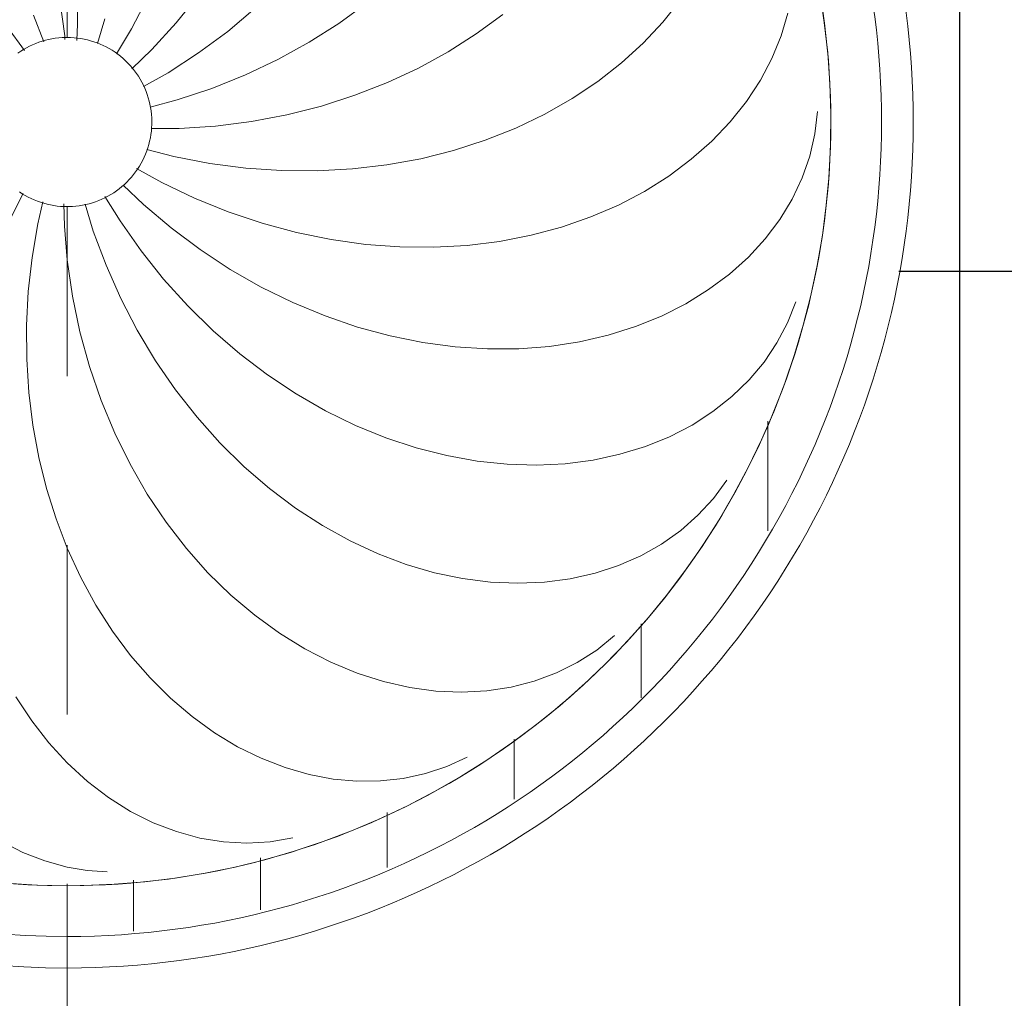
# Model space of a CAD drawing. Header units: metres. Extents: x -31 to 96, y -24 to 31.
# Tile 68 of 155: x -14.185 to -13.603, y 5.311 to 5.889. Entities that reach past the tile are written whole.
import ezdxf

# ---------------------------------------------------------------- set-up
doc = ezdxf.new("R2010")
doc.units = ezdxf.units.M
doc.linetypes.add('Oculta', pattern=[0.007144, 0.004763, -0.002381])
for name, color, linetype, lineweight in [('A-CLNG-PATT', 13, 'Continuous', 18), ('A-DETL-HDLN', 90, 'Oculta', 18), ('E-LITE-EQPM', 33, 'Continuous', 18)]:
    doc.layers.add(name, color=color, linetype=linetype, lineweight=lineweight)
pattern_1 = [(0, (-5.825, -14.157), (0, 0.075), [])]

# ---------------------------------------------------------------- blocks, each defined once
blk = doc.blocks.new('FP_35-PLANTA DE TETO - LUMINOTÉCNICO')
at = {"layer": 'E-LITE-EQPM'}
for p, q in [((-0.4371, 0), (-0.43905, -0.01179)), ((-0.37553, 0), (-0.38646, -0.0119)), ((-0.2486, 0), (-0.26588, -0.00796)), ((-0.07829, 0), (-0.09973, -0.00312)), ((-0.09973, -0.00312), (-0.12079, -0.00752)), ((0.0514, -0.00559), (0.06108, -0.00608)), ((-0.26588, -0.00796), (-0.28227, -0.01691)), ((-0.12079, -0.00752), (-0.14136, -0.01316)), ((-0.04523, -0.01051), (-0.06127, -0.01541)), ((0.06108, -0.00608), (0.07994, -0.00603)), ((-0.43905, -0.01179), (-0.43984, -0.02364)), ((-0.38646, -0.0119), (-0.39603, -0.0244)), ((-0.28227, -0.01691), (-0.29768, -0.02677)), ((-0.14136, -0.01316), (-0.16133, -0.02002)), ((-0.06127, -0.01541), (-0.08145, -0.02294)), ((-0.16133, -0.02002), (-0.1806, -0.02803)), ((-0.08145, -0.02294), (-0.10102, -0.03162)), ((-0.04078, -0.0223), (-0.05527, -0.03123)), ((0.04956, -0.01795), (0.06411, -0.02231)), ((-0.39603, -0.0244), (-0.40419, -0.03741)), ((-0.29768, -0.02677), (-0.31204, -0.03747)), ((-0.1806, -0.02803), (-0.19906, -0.03714)), ((-0.10102, -0.03162), (-0.11988, -0.0414)), ((-0.05527, -0.03123), (-0.07289, -0.04361)), ((-0.03407, -0.03309), (-0.04547, -0.04502)), ((0.04357, -0.02915), (0.05826, -0.03799)), ((-0.40419, -0.03741), (-0.41092, -0.05082)), ((-0.31204, -0.03747), (-0.32529, -0.04894)), ((-0.19906, -0.03714), (-0.21664, -0.04729)), ((0.03467, -0.03817), (0.04608, -0.04992)), ((0.05826, -0.03799), (0.07752, -0.04803)), ((-0.11988, -0.0414), (-0.13794, -0.05223)), ((-0.07289, -0.04361), (-0.08963, -0.05696)), ((-0.04547, -0.04502), (-0.05938, -0.06146)), ((-0.02425, -0.04103), (-0.0325, -0.05587)), ((0.02414, -0.04515), (0.03233, -0.05959)), ((-0.41092, -0.05082), (-0.41617, -0.06451)), ((-0.32529, -0.04894), (-0.33735, -0.06108)), ((-0.21664, -0.04729), (-0.23324, -0.05839)), ((-0.13794, -0.05223), (-0.15511, -0.06403)), ((-0.01308, -0.04706), (-0.0172, -0.06309)), ((-0.00065, -0.04959), (-0.00057, -0.06621)), ((0.01202, -0.04893), (0.01631, -0.06502)), ((0.04608, -0.04992), (0.06185, -0.06433)), ((-0.08963, -0.05696), (-0.1054, -0.0712)), ((-0.0325, -0.05587), (-0.04179, -0.0753)), ((-0.33735, -0.06108), (-0.34818, -0.07381)), ((-0.23324, -0.05839), (-0.24878, -0.07039)), ((-0.05938, -0.06146), (-0.07219, -0.0786)), ((-0.0172, -0.06309), (-0.02128, -0.08424)), ((0.03233, -0.05959), (0.04407, -0.07764)), ((-0.41617, -0.06451), (-0.41992, -0.07838)), ((-0.15511, -0.06403), (-0.1713, -0.07674)), ((-0.00057, -0.06621), (0.00083, -0.0877)), ((0.01631, -0.06502), (0.0231, -0.08545)), ((0.06185, -0.06433), (0.07836, -0.07768)), ((-0.34818, -0.07381), (-0.35773, -0.08704)), ((-0.24878, -0.07039), (-0.26318, -0.08317)), ((-0.1054, -0.0712), (-0.12013, -0.08624)), ((-0.04179, -0.0753), (-0.04985, -0.09513)), ((-0.41992, -0.07838), (-0.42216, -0.0923)), ((-0.1713, -0.07674), (-0.18646, -0.09028)), ((-0.07219, -0.0786), (-0.08385, -0.09637)), ((0.04407, -0.07764), (0.05681, -0.09485)), ((-0.35773, -0.08704), (-0.36595, -0.10066)), ((-0.26318, -0.08317), (-0.27637, -0.09667)), ((-0.12013, -0.08624), (-0.13375, -0.10201)), ((-0.02128, -0.08424), (-0.02406, -0.10546)), ((0.0231, -0.08545), (0.03107, -0.10532)), ((-0.42216, -0.0923), (-0.42289, -0.10617)), ((-0.18646, -0.09028), (-0.20049, -0.10455)), ((0.00083, -0.0877), (0.00351, -0.10894)), ((-0.27637, -0.09667), (-0.2883, -0.11078)), ((-0.08385, -0.09637), (-0.09429, -0.11465)), ((-0.04985, -0.09513), (-0.05663, -0.11526)), ((0.05681, -0.09485), (0.07047, -0.11112)), ((-0.36595, -0.10066), (-0.37281, -0.11459)), ((-0.20049, -0.10455), (-0.21335, -0.11948)), ((-0.13375, -0.10201), (-0.14621, -0.11841)), ((-0.42289, -0.10617), (-0.42211, -0.11988)), ((-0.02406, -0.10546), (-0.02552, -0.12666)), ((0.00351, -0.10894), (0.00746, -0.12981)), ((0.03107, -0.10532), (0.04016, -0.12452)), ((-0.37281, -0.11459), (-0.3783, -0.12871)), ((-0.2883, -0.11078), (-0.29892, -0.12541)), ((-0.09429, -0.11465), (-0.10349, -0.13335)), ((-0.05663, -0.11526), (-0.06211, -0.13559)), ((-0.42211, -0.11988), (-0.41984, -0.1333)), ((-0.21335, -0.11948), (-0.22496, -0.13495)), ((-0.14621, -0.11841), (-0.15744, -0.13533)), ((-0.29892, -0.12541), (-0.30817, -0.14044)), ((-0.02552, -0.12666), (-0.02568, -0.14771)), ((0.04016, -0.12452), (0.05033, -0.14296)), ((-0.3783, -0.12871), (-0.38238, -0.14292)), ((-0.10349, -0.13335), (-0.11139, -0.15236)), ((0.00746, -0.12981), (0.01263, -0.15022)), ((-0.22496, -0.13495), (-0.2353, -0.15088)), ((-0.15744, -0.13533), (-0.16741, -0.15269)), ((-0.06211, -0.13559), (-0.06628, -0.15601)), ((-0.38238, -0.14292), (-0.38506, -0.15712)), ((-0.30817, -0.14044), (-0.31603, -0.15577)), ((0.05033, -0.14296), (0.06151, -0.16054)), ((-0.2353, -0.15088), (-0.24431, -0.16717)), ((-0.02568, -0.14771), (-0.02454, -0.16852)), ((0.01263, -0.15022), (0.019, -0.17006)), ((-0.38506, -0.15712), (-0.38634, -0.17121)), ((-0.31603, -0.15577), (-0.32246, -0.1713)), ((-0.16741, -0.15269), (-0.17607, -0.17038)), ((-0.11139, -0.15236), (-0.11797, -0.17158)), ((-0.06628, -0.15601), (-0.06911, -0.1764)), ((0.06151, -0.16054), (0.07363, -0.17719)), ((-0.24431, -0.16717), (-0.25197, -0.1837)), ((-0.02454, -0.16852), (-0.02212, -0.18897)), ((-0.38634, -0.17121), (-0.38621, -0.18509)), ((-0.32246, -0.1713), (-0.32745, -0.18691)), ((-0.17607, -0.17038), (-0.1834, -0.1883)), ((-0.11797, -0.17158), (-0.12322, -0.1909)), ((0.019, -0.17006), (0.02651, -0.18923)), ((-0.06911, -0.1764), (-0.07062, -0.19667)), ((-0.38621, -0.18509), (-0.3847, -0.19864)), ((-0.25197, -0.1837), (-0.25825, -0.20038)), ((-0.32745, -0.18691), (-0.33099, -0.20249)), ((-0.1834, -0.1883), (-0.18936, -0.20632)), ((-0.12322, -0.1909), (-0.12713, -0.2102)), ((-0.02212, -0.18897), (-0.01846, -0.20895)), ((0.02651, -0.18923), (0.03511, -0.20764)), ((-0.07062, -0.19667), (-0.07081, -0.21668)), ((-0.3847, -0.19864), (-0.38183, -0.21177)), ((-0.33099, -0.20249), (-0.33307, -0.21793)), ((-0.25825, -0.20038), (-0.26313, -0.21709)), ((-0.18936, -0.20632), (-0.19396, -0.22436)), ((-0.01846, -0.20895), (-0.01358, -0.22836)), ((0.03511, -0.20764), (0.04475, -0.22519)), ((-0.38183, -0.21177), (-0.37764, -0.22438)), ((-0.12713, -0.2102), (-0.12968, -0.22939)), ((-0.33307, -0.21793), (-0.33372, -0.23312)), ((-0.26313, -0.21709), (-0.26662, -0.23372)), ((-0.07081, -0.21668), (-0.0697, -0.23635)), ((-0.37764, -0.22438), (-0.37215, -0.23638)), ((-0.19396, -0.22436), (-0.19719, -0.24229)), ((0.04475, -0.22519), (0.05534, -0.24179)), ((-0.12968, -0.22939), (-0.1309, -0.24834)), ((-0.01358, -0.22836), (-0.00753, -0.24711)), ((-0.33372, -0.23312), (-0.33293, -0.24795)), ((-0.26662, -0.23372), (-0.26871, -0.25017)), ((-0.0697, -0.23635), (-0.06732, -0.25555)), ((-0.19719, -0.24229), (-0.19904, -0.26001)), ((0.05534, -0.24179), (0.06682, -0.25737)), ((-0.33293, -0.24795), (-0.33075, -0.2623)), ((-0.26871, -0.25017), (-0.26941, -0.26632)), ((-0.1309, -0.24834), (-0.13078, -0.26695)), ((-0.00753, -0.24711), (-0.00037, -0.26509)), ((-0.06732, -0.25555), (-0.0637, -0.27419)), ((-0.19904, -0.26001), (-0.19954, -0.27742)), ((-0.33075, -0.2623), (-0.3272, -0.27608)), ((-0.26941, -0.26632), (-0.26875, -0.28208)), ((-0.13078, -0.26695), (-0.12936, -0.28512)), ((-0.00037, -0.26509), (0.00785, -0.28221)), ((-0.3272, -0.27608), (-0.32232, -0.28918)), ((-0.19954, -0.27742), (-0.19871, -0.29439)), ((-0.0637, -0.27419), (-0.05888, -0.29217)), ((-0.26875, -0.28208), (-0.26675, -0.29733)), ((-0.12936, -0.28512), (-0.12668, -0.30273)), ((0.00785, -0.28221), (0.01706, -0.29838)), ((-0.32232, -0.28918), (-0.31618, -0.3015)), ((-0.19871, -0.29439), (-0.19657, -0.31083)), ((-0.05888, -0.29217), (-0.05291, -0.30939)), ((-0.31618, -0.3015), (-0.30883, -0.31295)), ((-0.26675, -0.29733), (-0.26345, -0.31198)), ((0.01706, -0.29838), (0.02719, -0.31353)), ((-0.12668, -0.30273), (-0.12276, -0.31969)), ((-0.30883, -0.31295), (-0.30034, -0.32344)), ((-0.26345, -0.31198), (-0.25889, -0.32592)), ((-0.19657, -0.31083), (-0.19316, -0.32664)), ((-0.05291, -0.30939), (-0.04585, -0.32575)), ((0.02719, -0.31353), (0.03816, -0.32757)), ((-0.12276, -0.31969), (-0.11765, -0.3359)), ((-0.04585, -0.32575), (-0.03777, -0.34117)), ((-0.25889, -0.32592), (-0.25312, -0.33906)), ((-0.19316, -0.32664), (-0.18853, -0.34172)), ((0.03816, -0.32757), (0.04988, -0.34044)), ((-0.11765, -0.3359), (-0.11142, -0.35127)), ((-0.25312, -0.33906), (-0.24621, -0.35131)), ((-0.18853, -0.34172), (-0.18274, -0.35596)), ((-0.03777, -0.34117), (-0.02873, -0.35556)), ((0.04988, -0.34044), (0.06227, -0.35208)), ((-0.24621, -0.35131), (-0.23821, -0.36259)), ((-0.11142, -0.35127), (-0.10413, -0.3657)), ((0.06227, -0.35208), (0.07522, -0.36242)), ((-0.18274, -0.35596), (-0.17584, -0.3693)), ((-0.02873, -0.35556), (-0.01882, -0.36885)), ((-0.23821, -0.36259), (-0.22921, -0.37281)), ((-0.10413, -0.3657), (-0.09584, -0.37911)), ((-0.17584, -0.3693), (-0.1679, -0.38163)), ((-0.01882, -0.36885), (-0.00811, -0.38096)), ((-0.22921, -0.37281), (-0.21928, -0.3819)), ((-0.21928, -0.3819), (-0.20851, -0.3898)), ((-0.1679, -0.38163), (-0.15899, -0.39289)), ((-0.09584, -0.37911), (-0.08662, -0.39143)), ((-0.00811, -0.38096), (0.00331, -0.39184)), ((-0.15899, -0.39289), (-0.14921, -0.40299)), ((-0.08662, -0.39143), (-0.07657, -0.40259)), ((0.00331, -0.39184), (0.01534, -0.40143)), ((0.01534, -0.40143), (0.02788, -0.40968)), ((-0.14921, -0.40299), (-0.13862, -0.41188)), ((-0.07657, -0.40259), (-0.06577, -0.41251)), ((-0.13862, -0.41188), (-0.12733, -0.41949)), ((-0.06577, -0.41251), (-0.05431, -0.42115)), ((0.02788, -0.40968), (0.04084, -0.41655)), ((0.04084, -0.41655), (0.05411, -0.422)), ((-0.12733, -0.41949), (-0.11542, -0.42577)), ((-0.05431, -0.42115), (-0.04229, -0.42845)), ((0.05411, -0.422), (0.0676, -0.42602)), ((-0.11542, -0.42577), (-0.103, -0.43069)), ((-0.04229, -0.42845), (-0.0298, -0.43437)), ((-0.0298, -0.43437), (-0.01695, -0.43887)), ((-0.01695, -0.43887), (-0.00384, -0.44194)), ((-0.00384, -0.44194), (0.00942, -0.44355))]:
    blk.add_line(p, q, dxfattribs=at)
at = {"layer": 'E-LITE-EQPM', "flags": 128}
blk.add_lwpolyline([(0.07994, -0.44478), (0.0621, -0.44749), (0.04415, -0.44949), (0.02615, -0.45077), (0.0081, -0.45132), (-0.00995, -0.45116), (-0.02798, -0.45027), (-0.04596, -0.44866), (-0.06386, -0.44634), (-0.08166, -0.4433), (-0.09932, -0.43955), (-0.11681, -0.43509), (-0.13412, -0.42995), (-0.1512, -0.42411), (-0.16804, -0.41759), (-0.1846, -0.41041), (-0.20086, -0.40257), (-0.2168, -0.39409), (-0.23238, -0.38497), (-0.24759, -0.37524), (-0.26239, -0.36491), (-0.27677, -0.354), (-0.2907, -0.34252), (-0.30417, -0.33049), (-0.31714, -0.31794), (-0.32959, -0.30487), (-0.34152, -0.29132), (-0.35289, -0.2773), (-0.3637, -0.26283), (-0.37391, -0.24795), (-0.38353, -0.23267), (-0.39252, -0.21702), (-0.40088, -0.20102), (-0.4086, -0.1847), (-0.41566, -0.16808), (-0.42204, -0.1512), (-0.42775, -0.13407), (-0.43277, -0.11673), (-0.43708, -0.0992), (-0.4407, -0.08151), (-0.4436, -0.06369), (-0.44579, -0.04577), (-0.44726, -0.02778), (-0.44802, -0.00975), (-0.44812, 0)], dxfattribs=at)
blk = doc.blocks.new('FP_36-PLANTA DE TETO - LUMINOTÉCNICO')
at = {"layer": 'E-LITE-EQPM'}
for p, q in [((-0.42189, 0.03874), (-0.42841, 0.02618)), ((0.04544, 0.02536), (0.05933, 0.03537)), ((-0.33654, 0.0303), (-0.35066, 0.02101)), ((-0.03908, 0.02614), (-0.05331, 0.03341)), ((-0.42841, 0.02618), (-0.43349, 0.01323)), ((-0.13695, 0.02397), (-0.15664, 0.02271)), ((-0.11704, 0.02407), (-0.13695, 0.02397)), ((-0.097, 0.02302), (-0.11704, 0.02407)), ((-0.35066, 0.02101), (-0.36368, 0.01088)), ((-0.17601, 0.02032), (-0.19498, 0.01682)), ((-0.15664, 0.02271), (-0.17601, 0.02032)), ((-0.07692, 0.02081), (-0.097, 0.02302)), ((-0.05689, 0.01743), (-0.07692, 0.02081)), ((0.05056, 0.01388), (0.06645, 0.02002)), ((-0.43349, 0.01323), (-0.4371, 0)), ((-0.21346, 0.01224), (-0.23136, 0.00662)), ((-0.19498, 0.01682), (-0.21346, 0.01224)), ((-0.04403, 0.0145), (-0.05689, 0.01743)), ((-0.36368, 0.01088), (-0.37553, 0)), ((-0.23136, 0.00662), (-0.2486, 0)), ((-0.05837, 0.00171), (-0.07829, 0)), ((-0.04521, 0.0021), (-0.05837, 0.00171)), ((0.05194, 0.00135), (0.05425, 0.00151)), ((0.05425, 0.00151), (0.07547, 0.00429))]:
    blk.add_line(p, q, dxfattribs=at)
at = {"layer": 'E-LITE-EQPM', "flags": 128}
blk.add_lwpolyline([(-0.44812, 0), (-0.44776, 0.01805), (-0.44668, 0.03607)], dxfattribs=at)
blk = doc.blocks.new('PENDENTE-BACIA-SALAS_0002 - 600 diameter-V34-PLANTA DE TETO - LUMINOTÉCNICO')
at = {"layer": 'E-LITE-EQPM'}
h = blk.add_hatch(dxfattribs=at)
h.set_pattern_fill('FP_13', color=256, style=0, pattern_type=2)
h.set_pattern_definition(pattern_1)
h.paths.add_polyline_path([(-0.47812, 0), (-0.44812, 0), (-0.44196, 0.07429), (-0.4227, 0.14875), (-0.3917, 0.21791), (-0.35295, 0.27722), (-0.30246, 0.33207), (-0.24364, 0.37785), (-0.17808, 0.41333), (-0.10649, 0.43772), (-0.0318, 0.44981), (0.04506, 0.44905), (0.11403, 0.43754), (0.18863, 0.41112), (0.25009, 0.37785), (0.30892, 0.33207), (0.35941, 0.27722), (0.40018, 0.21482), (0.43023, 0.14613), (0.44879, 0.06981), (0.45458, 0), (0.48458, 0), (0.47865, 0.0753), (0.45899, 0.15364), (0.42935, 0.22305), (0.38921, 0.28696), (0.33956, 0.34381), (0.28164, 0.39219), (0.21686, 0.43091), (0.14682, 0.45903), (0.07721, 0.47553), (0.00323, 0.48135), (-0.07499, 0.47472), (-0.14552, 0.45779), (-0.2153, 0.42889), (-0.28098, 0.38833), (-0.33795, 0.33941), (-0.38693, 0.28172), (-0.42719, 0.21482), (-0.45488, 0.14742), (-0.47263, 0.06981), (-0.47765, 0.00604)], flags=0)
h = blk.add_hatch(dxfattribs=at)
h.set_pattern_fill('FP_13', color=256, style=0, pattern_type=2)
h.set_pattern_definition(pattern_1)
h.paths.add_polyline_path([(-0.47812, 0), (-0.47219, -0.0753), (-0.45253, -0.15364), (-0.42289, -0.22305), (-0.38275, -0.28696), (-0.33311, -0.34381), (-0.27518, -0.39219), (-0.2104, -0.43091), (-0.14036, -0.45903), (-0.07076, -0.47553), (0.00323, -0.48135), (0.08145, -0.47472), (0.15197, -0.45779), (0.22176, -0.42889), (0.29008, -0.38608), (0.34441, -0.33941), (0.39314, -0.28214), (0.43365, -0.21482), (0.46134, -0.14742), (0.47865, -0.0753), (0.48458, 0), (0.45458, 0), (0.44842, -0.07429), (0.42916, -0.14875), (0.39816, -0.21791), (0.35941, -0.27722), (0.30892, -0.33207), (0.25009, -0.37785), (0.18453, -0.41333), (0.11295, -0.43772), (0.03534, -0.44981), (-0.0386, -0.44905), (-0.10757, -0.43754), (-0.18217, -0.41112), (-0.24364, -0.37785), (-0.30246, -0.33207), (-0.35532, -0.2736), (-0.39372, -0.21482), (-0.42377, -0.14613), (-0.44234, -0.06981), (-0.44812, 0), (-0.47765, 0)], flags=0)
at = {"layer": 'E-LITE-EQPM', "flags": 128}
for points in [[(-0.04677, 0), (-0.04673, 0.002), (-0.04661, 0.004), (-0.04641, 0.00599), (-0.04613, 0.00797), (-0.04577, 0.00993), (-0.04534, 0.01189), (-0.04482, 0.01382), (-0.04423, 0.01573), (-0.04357, 0.01761), (-0.04282, 0.01947), (-0.04201, 0.0213), (-0.04112, 0.02309), (-0.04016, 0.02484), (-0.03913, 0.02656), (-0.03804, 0.02823)], [(0.04388, 0.02912), (0.04501, 0.02747), (0.04607, 0.02578), (0.04707, 0.02404), (0.048, 0.02227), (0.04885, 0.02046), (0.04963, 0.01862), (0.05034, 0.01675), (0.05097, 0.01485), (0.05153, 0.01293), (0.05201, 0.01099), (0.05241, 0.00903), (0.05273, 0.00706), (0.05297, 0.00507), (0.05313, 0.00308), (0.05322, 0.00108), (0.05323, 0)], [(0.05323, 0), (0.05319, -0.002), (0.05307, -0.004), (0.05287, -0.00599), (0.05259, -0.00797), (0.05223, -0.00993), (0.0518, -0.01189), (0.05128, -0.01382), (0.05069, -0.01573), (0.05002, -0.01761), (0.04928, -0.01947), (0.04847, -0.0213), (0.04758, -0.02309), (0.04662, -0.02484), (0.04559, -0.02656), (0.0445, -0.02823), (0.04333, -0.02986), (0.04211, -0.03144), (0.04082, -0.03297), (0.03947, -0.03445), (0.03806, -0.03587), (0.0366, -0.03723), (0.03509, -0.03854), (0.03352, -0.03978), (0.03191, -0.04096), (0.03024, -0.04207), (0.02854, -0.04312), (0.0268, -0.0441), (0.02501, -0.04501), (0.0232, -0.04584), (0.02135, -0.0466), (0.01947, -0.04729), (0.01756, -0.0479), (0.01564, -0.04844), (0.01369, -0.04889), (0.01173, -0.04927), (0.00975, -0.04957), (0.00776, -0.04979), (0.00577, -0.04994), (0.00377, -0.05), (0.00177, -0.04998), (-0.00023, -0.04988), (-0.00222, -0.0497), (-0.0042, -0.04944), (-0.00617, -0.04911), (-0.00813, -0.04869), (-0.01007, -0.0482), (-0.01199, -0.04763), (-0.01388, -0.04698), (-0.01574, -0.04626), (-0.01758, -0.04546), (-0.01938, -0.0446), (-0.02114, -0.04366), (-0.02287, -0.04265), (-0.02456, -0.04157), (-0.0262, -0.04042), (-0.02779, -0.03922), (-0.02933, -0.03794), (-0.03082, -0.03661), (-0.03226, -0.03522), (-0.03364, -0.03377), (-0.03496, -0.03227), (-0.03622, -0.03072), (-0.03742, -0.02912), (-0.03855, -0.02747), (-0.03962, -0.02578), (-0.04061, -0.02404), (-0.04154, -0.02227), (-0.04239, -0.02046), (-0.04317, -0.01862), (-0.04388, -0.01675), (-0.04451, -0.01485), (-0.04507, -0.01293), (-0.04555, -0.01099), (-0.04595, -0.00903), (-0.04627, -0.00706), (-0.04651, -0.00507), (-0.04668, -0.00308), (-0.04676, -0.00108), (-0.04677, 0)]]:
    blk.add_lwpolyline(points, dxfattribs=at)
at = {"layer": 'E-LITE-EQPM'}
for radius, start, end in [(0.5, 0, 180), (0.48135, 0, 180), (0.45135, 0, 180), (0.5, 180, 0), (0.48135, 180, 0), (0.45135, 180, 0)]:
    blk.add_arc((0.00323, 0), radius, start, end, dxfattribs=at)
for name in ['FP_36-PLANTA DE TETO - LUMINOTÉCNICO', 'FP_35-PLANTA DE TETO - LUMINOTÉCNICO']:
    blk.add_blockref(name, (0, 0), dxfattribs=at)

msp = doc.modelspace()

# ---------------------------------------------------------------- hatches: boundary and pattern name
at = {"layer": 'A-CLNG-PATT', "lineweight": 25}
h = msp.add_hatch(dxfattribs=at)
h.set_pattern_fill('FP_9', color=256, style=0, pattern_type=2)
h.set_pattern_definition([(180, (5.745, 0.74), (8e-17, 0.625), []), (90, (5.745, 0.74), (0.625, -4e-17), [])])
h.paths.add_polyline_path([(-15.5046, -0.50073), (-11.1296, -0.50073), (-11.1296, 3.86541), (-7.99889, 3.86541), (-7.99889, 4.46001), (-7.38929, 4.46001), (-7.38929, 3.86541), (-7.3796, 3.86541), (-7.3796, 28.24041), (-17.3796, 28.24041), (-17.3796, 3.86541), (-15.5046, 3.86541), (-15.5046, 0.1802)], flags=0)
h.paths.add_polyline_path([(-14.15713, -0.23794), (-14.23535, -0.23179), (-14.31472, -0.2122), (-14.38413, -0.18345), (-14.45102, -0.14245), (-14.51393, -0.0877), (-14.56164, -0.03184), (-14.60263, 0.03506), (-14.63266, 0.10755), (-14.65122, 0.18697), (-14.65713, 0.26205), (-14.65098, 0.34027), (-14.63056, 0.42163), (-14.60263, 0.48905), (-14.55902, 0.55902), (-14.51068, 0.61561), (-14.45102, 0.66656), (-14.38413, 0.70756), (-14.30859, 0.73831), (-14.23142, 0.75621), (-14.15713, 0.76205), (-14.07892, 0.7559), (-13.99955, 0.73631), (-13.93014, 0.70756), (-13.86324, 0.66656), (-13.80358, 0.61561), (-13.75262, 0.55595), (-13.70971, 0.4844), (-13.68161, 0.41656), (-13.66304, 0.33714), (-13.65739, 0.25881), (-13.66416, 0.1802), (-13.68161, 0.10755), (-13.71163, 0.03506), (-13.75525, -0.03491), (-13.80358, -0.0915), (-13.86736, -0.14498), (-13.93014, -0.18345), (-14.00262, -0.21347), (-14.08284, -0.2321), (-14.10911, -0.23416)], flags=0)
h.paths.add_polyline_path([(-13.20526, 0.3784), (-13.33549, 0.3784), (-13.33549, 0.5384), (-13.17549, 0.5384), (-13.17549, 0.3784), (-13.18987, 0.3784)], flags=0)
h.paths.add_polyline_path([(-15.127, 0.3784), (-15.13878, 0.3784), (-15.13878, 0.5384), (-14.97878, 0.5384), (-14.97878, 0.3784), (-15.11719, 0.3784)], flags=0)
h.paths.add_polyline_path([(-14.15713, 1.11206), (-14.23535, 1.11821), (-14.31511, 1.13797), (-14.38413, 1.16655), (-14.45102, 1.20755), (-14.51068, 1.2585), (-14.56164, 1.31816), (-14.60263, 1.38506), (-14.63266, 1.45755), (-14.65122, 1.53697), (-14.65713, 1.61205), (-14.65098, 1.69027), (-14.63266, 1.76656), (-14.60263, 1.83905), (-14.55902, 1.90902), (-14.51068, 1.96561), (-14.45102, 2.01656), (-14.38413, 2.05756), (-14.30859, 2.08831), (-14.23142, 2.10621), (-14.15713, 2.11205), (-14.07892, 2.1059), (-13.99955, 2.08631), (-13.93014, 2.05756), (-13.86324, 2.01656), (-13.80358, 1.96561), (-13.75262, 1.90595), (-13.71163, 1.83905), (-13.68161, 1.76656), (-13.66304, 1.68714), (-13.65713, 1.61205), (-13.66404, 1.53071), (-13.68161, 1.45755), (-13.71163, 1.38506), (-13.75525, 1.31509), (-13.80358, 1.2585), (-13.86736, 1.20502), (-13.93014, 1.16655), (-14.00262, 1.13653), (-14.08284, 1.1179), (-14.10911, 1.11584)], flags=0)
h.paths.add_polyline_path([(-14.98098, 1.6234), (-15.13878, 1.6234), (-15.13878, 1.7834), (-14.97878, 1.7834), (-14.97878, 1.6234)], flags=0)
h.paths.add_polyline_path([(-13.30014, 1.6234), (-13.33549, 1.6234), (-13.33549, 1.7834), (-13.17549, 1.7834), (-13.17549, 1.6234), (-13.29226, 1.6234)], flags=0)
h.paths.add_polyline_path([(-14.15713, 2.46475), (-14.23535, 2.47091), (-14.31472, 2.4905), (-14.38413, 2.51925), (-14.45102, 2.56025), (-14.51068, 2.6112), (-14.56164, 2.67086), (-14.60263, 2.73776), (-14.63266, 2.81025), (-14.65122, 2.88967), (-14.65713, 2.96475), (-14.65098, 3.04297), (-14.63266, 3.11926), (-14.60263, 3.19175), (-14.55902, 3.26172), (-14.51068, 3.31831), (-14.45102, 3.36926), (-14.38413, 3.41026), (-14.30859, 3.44101), (-14.23142, 3.45891), (-14.15713, 3.46475), (-14.07892, 3.4586), (-13.99955, 3.43901), (-13.93014, 3.41026), (-13.86324, 3.36926), (-13.80358, 3.31831), (-13.75262, 3.25865), (-13.71163, 3.19175), (-13.68161, 3.11926), (-13.66304, 3.03984), (-13.65713, 2.96475), (-13.66404, 2.88341), (-13.68161, 2.81025), (-13.71163, 2.73776), (-13.75525, 2.66779), (-13.80358, 2.6112), (-13.86736, 2.55772), (-13.93014, 2.51925), (-14.00262, 2.48923), (-14.08284, 2.4706), (-14.10911, 2.46853)], flags=0)
h.paths.add_polyline_path([(-14.98878, 2.8684), (-15.13878, 2.8684), (-15.13814, 3.0284), (-14.97878, 3.0284), (-14.97878, 2.8684), (-14.98098, 2.8684)], flags=0)
h.paths.add_polyline_path([(-13.29186, 2.8684), (-13.33549, 2.8684), (-13.33549, 3.0284), (-13.17549, 3.0284), (-13.17549, 2.8684), (-13.28149, 2.8684)], flags=0)
h.paths.add_polyline_path([(-16.7546, 3.86581), (-17.3642, 3.86581), (-17.3642, 4.47541), (-16.7546, 4.47541)], flags=0)
h.paths.add_polyline_path([(-14.2496, 3.86612), (-14.2496, 4.47572), (-13.64, 4.47572), (-13.64, 3.86612), (-13.66404, 3.86612)], flags=0)
h.paths.add_polyline_path([(-11.1296, 3.88612), (-11.1296, 4.49572), (-10.52, 4.49572), (-10.52, 3.88612), (-11.10959, 3.88612)], flags=0)
h.paths.add_polyline_path([(-11.2894, 4.76009), (-11.43655, 4.76009), (-11.43655, 4.94009), (-11.3794, 4.94009), (-11.3794, 5.0374), (-11.2894, 5.0374), (-11.2894, 4.94009), (-11.23655, 4.94009), (-11.23655, 4.76009), (-11.2833, 4.76009)], flags=0)
h.paths.add_polyline_path([(-11.3794, 4.80955), (-11.2833, 4.80955), (-11.2833, 4.89955), (-11.3833, 4.89955), (-11.3833, 4.80955)], flags=0)
h.paths.add_polyline_path([(-11.2833, 5.04041), (-11.58727, 5.04041), (-11.58727, 5.52041), (-11.54789, 5.52041), (-11.54789, 5.52475), (-11.06789, 5.52475), (-11.06789, 5.04475), (-11.07727, 5.04475), (-11.07727, 5.04041), (-11.23655, 5.04041)], flags=0)
h.paths.add_polyline_path([(-14.15713, 5.32857), (-14.23535, 5.33472), (-14.31472, 5.35431), (-14.38413, 5.38306), (-14.45102, 5.42406), (-14.51068, 5.47501), (-14.56164, 5.53467), (-14.60263, 5.60157), (-14.63266, 5.67406), (-14.65122, 5.75348), (-14.65713, 5.82857), (-14.65098, 5.90678), (-14.63266, 5.98307), (-14.60263, 6.05556), (-14.55902, 6.12553), (-14.51068, 6.18212), (-14.4469, 6.2356), (-14.38413, 6.27407), (-14.31164, 6.30409), (-14.23142, 6.32272), (-14.15713, 6.32856), (-14.07892, 6.32241), (-13.99915, 6.30265), (-13.93014, 6.27407), (-13.86324, 6.23307), (-13.80358, 6.18212), (-13.75262, 6.12246), (-13.71163, 6.05556), (-13.68161, 5.98307), (-13.66304, 5.90365), (-13.65713, 5.82857), (-13.66404, 5.74722), (-13.68161, 5.67406), (-13.71163, 5.60157), (-13.75525, 5.5316), (-13.80358, 5.47501), (-13.86324, 5.42406), (-13.93014, 5.38306), (-14.00262, 5.35304), (-14.08204, 5.33448), (-14.10302, 5.33283)], flags=0)
h.paths.add_polyline_path([(-14.98098, 5.3584), (-15.13878, 5.3584), (-15.13878, 5.5184), (-14.97878, 5.5184), (-14.97878, 5.3584)], flags=0)
h.paths.add_polyline_path([(-13.20526, 5.3584), (-13.33549, 5.3584), (-13.33549, 5.5184), (-13.17549, 5.5184), (-13.17549, 5.3584), (-13.2048, 5.3584)], flags=0)
h.paths.add_polyline_path([(-11.30293, 5.53541), (-11.39293, 5.53541), (-11.39293, 5.63272), (-11.45008, 5.63272), (-11.45008, 5.81272), (-11.25008, 5.81272), (-11.25008, 5.63272), (-11.30293, 5.63272), (-11.30293, 5.57236)], flags=0)
h.paths.add_polyline_path([(-11.30293, 5.67326), (-11.29683, 5.67326), (-11.29683, 5.76326), (-11.39683, 5.76326), (-11.39683, 5.67326), (-11.39293, 5.67326)], flags=0)
h.paths.add_polyline_path([(-15.0247, 6.60935), (-15.14157, 6.60935), (-15.14157, 6.76935), (-14.98157, 6.76935), (-14.98157, 6.60935), (-15.02201, 6.60935)], flags=0)
h.paths.add_polyline_path([(-13.29842, 6.60935), (-13.34157, 6.60935), (-13.34157, 6.76935), (-13.18157, 6.76935), (-13.18157, 6.60935), (-13.29834, 6.60935)], flags=0)
h.paths.add_polyline_path([(-14.15713, 6.68127), (-14.23535, 6.68742), (-14.31472, 6.70701), (-14.38413, 6.73576), (-14.45102, 6.77676), (-14.51068, 6.82771), (-14.56164, 6.88737), (-14.60263, 6.95427), (-14.63266, 7.02676), (-14.65122, 7.10618), (-14.65713, 7.18127), (-14.65098, 7.25948), (-14.63266, 7.33577), (-14.60263, 7.40826), (-14.55902, 7.47823), (-14.51068, 7.53482), (-14.4469, 7.5883), (-14.38413, 7.62677), (-14.31164, 7.65679), (-14.2496, 7.67169), (-14.2496, 8.03814), (-14.31472, 8.05431), (-14.38413, 8.08306), (-14.45102, 8.12406), (-14.51068, 8.17501), (-14.56164, 8.23467), (-14.60263, 8.30157), (-14.63266, 8.37406), (-14.65122, 8.45348), (-14.65713, 8.52857), (-14.65098, 8.60678), (-14.63176, 8.68525), (-14.60263, 8.75556), (-14.55902, 8.82553), (-14.51068, 8.88212), (-14.4469, 8.9356), (-14.38413, 8.97407), (-14.31164, 9.00409), (-14.23142, 9.02272), (-14.15713, 9.02856), (-14.07892, 9.02241), (-13.99915, 9.00265), (-13.93014, 8.97407), (-13.86324, 8.93307), (-13.80358, 8.88212), (-13.75262, 8.82246), (-13.71163, 8.75556), (-13.68161, 8.68307), (-13.66304, 8.60365), (-13.65713, 8.52857), (-13.66404, 8.44722), (-13.68161, 8.37406), (-13.71163, 8.30157), (-13.75198, 8.23572), (-13.64, 8.23572), (-13.64, 7.62612), (-13.92908, 7.62612), (-13.86324, 7.58577), (-13.80358, 7.53482), (-13.75262, 7.47516), (-13.71163, 7.40826), (-13.68161, 7.33577), (-13.66304, 7.25635), (-13.65713, 7.18127), (-13.66404, 7.09992), (-13.68161, 7.02676), (-13.71163, 6.95427), (-13.75525, 6.8843), (-13.80358, 6.82771), (-13.86736, 6.77423), (-13.93014, 6.73576), (-14.00262, 6.70574), (-14.08204, 6.68718), (-14.14186, 6.68247)], flags=0)
h.paths.add_polyline_path([(-7.38929, 7.61541), (-7.99889, 7.61541), (-7.99889, 8.22501), (-7.38929, 8.22501), (-7.38929, 7.62612)], flags=0)
h.paths.add_polyline_path([(-11.1296, 7.62612), (-11.1296, 8.23572), (-10.52, 8.23572), (-10.52, 7.62612)], flags=0)
h.paths.add_polyline_path([(-16.7546, 7.63081), (-17.3642, 7.63081), (-17.3642, 8.24041), (-16.7546, 8.24041), (-16.7546, 7.90258)], flags=0)
h.paths.add_polyline_path([(-13.24779, 7.85935), (-13.34157, 7.85935), (-13.34157, 8.01935), (-13.18157, 8.01935), (-13.18157, 7.85935), (-13.23557, 7.85935)], flags=0)
h.paths.add_polyline_path([(-15.04811, 7.85935), (-15.14157, 7.85935), (-15.14157, 8.01935), (-14.98157, 8.01935), (-14.98157, 7.85935), (-15.04779, 7.85935)], flags=0)
h.paths.add_polyline_path([(-15.01157, 9.10435), (-15.14157, 9.10435), (-15.14157, 9.26435), (-14.98157, 9.26435), (-14.98157, 9.10435), (-15.00957, 9.10435)], flags=0)
h.paths.add_polyline_path([(-13.23525, 9.10435), (-13.34157, 9.10435), (-13.34157, 9.26435), (-13.18157, 9.26435), (-13.18157, 9.10435), (-13.22506, 9.10435)], flags=0)
h.paths.add_polyline_path([(-10.51429, 11.35541), (-11.12389, 11.35541), (-11.12389, 11.96501), (-10.51429, 11.96501), (-10.51429, 11.36541)], flags=0)
h.paths.add_polyline_path([(-7.99889, 11.36541), (-7.99889, 11.97501), (-7.38929, 11.97501), (-7.38929, 11.36541)], flags=0)
h.paths.add_polyline_path([(-14.24196, 11.36734), (-14.24196, 11.97694), (-13.63236, 11.97694), (-13.63236, 11.36734), (-13.66404, 11.36734)], flags=0)
h.paths.add_polyline_path([(-17.17587, 11.38081), (-17.3642, 11.38081), (-17.3642, 11.99041), (-16.7546, 11.99041), (-16.7546, 11.38081)], flags=0)
h.paths.add_polyline_path([(-11.12389, 14.48041), (-11.12389, 15.09001), (-10.51429, 15.09001), (-10.51429, 14.48041)], flags=0)
h.paths.add_polyline_path([(-7.99889, 14.49041), (-7.99889, 15.10001), (-7.38929, 15.10001), (-7.38929, 14.49041)], flags=0)
h.paths.add_polyline_path([(-13.635, 14.49234), (-14.24196, 14.49234), (-14.24196, 15.10194), (-13.63236, 15.10194), (-13.63236, 14.49234)], flags=0)
h.paths.add_polyline_path([(-16.7546, 14.50581), (-17.3642, 14.50581), (-17.3642, 15.11541), (-16.7546, 15.11541), (-16.7546, 15.10194)], flags=0)
h.paths.add_polyline_path([(-11.12389, 17.60541), (-11.12389, 18.21501), (-10.51429, 18.21501), (-10.51429, 17.60541)], flags=0)
h.paths.add_polyline_path([(-7.38929, 17.61541), (-7.99889, 17.61541), (-7.99889, 18.22501), (-7.38929, 18.22501)], flags=0)
h.paths.add_polyline_path([(-13.635, 17.62498), (-14.2446, 17.62498), (-14.2446, 18.23458), (-13.635, 18.23458), (-13.635, 18.21501)], flags=0)
h.paths.add_polyline_path([(-17.3642, 17.63081), (-17.3642, 18.24041), (-16.7546, 18.24041), (-16.7546, 17.63081), (-17.17587, 17.63081)], flags=0)
h.paths.add_polyline_path([(-10.51429, 20.73041), (-11.12389, 20.73041), (-11.12389, 21.34001), (-10.51429, 21.34001), (-10.51429, 20.74041)], flags=0)
h.paths.add_polyline_path([(-7.38929, 20.74041), (-7.99889, 20.74041), (-7.99889, 21.35001), (-7.38929, 21.35001), (-7.38929, 20.74283)], flags=0)
h.paths.add_polyline_path([(-13.635, 20.74234), (-14.24196, 20.74234), (-14.24196, 21.35194), (-13.63236, 21.35194), (-13.63236, 20.74234)], flags=0)
h.paths.add_polyline_path([(-16.7546, 20.75581), (-17.3642, 20.75581), (-17.3642, 21.36541), (-16.7546, 21.36541), (-16.7546, 21.35194)], flags=0)
h.paths.add_polyline_path([(-11.12389, 23.84541), (-11.12389, 24.45501), (-10.51429, 24.45501), (-10.51429, 23.84541)], flags=0)
h.paths.add_polyline_path([(-7.38929, 23.85541), (-7.99889, 23.85541), (-7.99889, 24.46501), (-7.38929, 24.46501)], flags=0)
h.paths.add_polyline_path([(-13.63236, 23.85734), (-14.24196, 23.85734), (-14.24196, 24.46694), (-13.63236, 24.46694), (-13.63236, 24.45501)], flags=0)
h.paths.add_polyline_path([(-16.7546, 23.87081), (-17.3642, 23.87081), (-17.3642, 24.48041), (-16.7546, 24.48041), (-16.7546, 24.46501)], flags=0)
h.paths.add_polyline_path([(-10.51429, 26.98041), (-11.12389, 26.98041), (-11.12389, 27.59001), (-10.51429, 27.59001), (-10.51429, 26.99041)], flags=0)
h.paths.add_polyline_path([(-7.38929, 26.99041), (-7.99889, 26.99041), (-7.99889, 27.60001), (-7.38929, 27.60001), (-7.38929, 27.14104)], flags=0)
h.paths.add_polyline_path([(-13.63236, 26.99234), (-14.24196, 26.99234), (-14.24196, 27.60194), (-13.63236, 27.60194), (-13.63236, 27.14104)], flags=0)
h.paths.add_polyline_path([(-16.7546, 27.00581), (-17.3642, 27.00581), (-17.3642, 27.61541), (-16.7546, 27.61541), (-16.7546, 27.14104)], flags=0)

# ---------------------------------------------------------------- linework, layer by layer
at = {"layer": 'A-DETL-HDLN'}
msp.add_line((-14.15713, -0.5216), (-14.15713, 10.6784), dxfattribs=at)

# ---------------------------------------------------------------- block references
at = {"layer": 'E-LITE-EQPM', "rotation": 89.99999999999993}
msp.add_blockref('PENDENTE-BACIA-SALAS_0002 - 600 diameter-V34-PLANTA DE TETO - LUMINOTÉCNICO', (-14.15713, 5.82534), dxfattribs=at)

doc.saveas('drawing.dxf')
